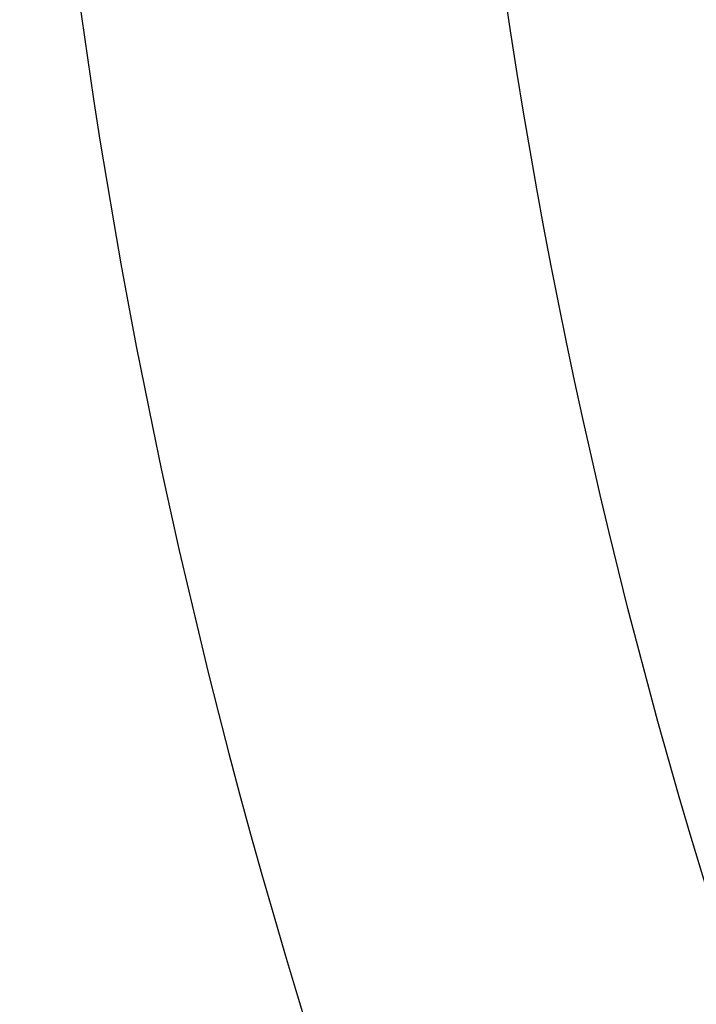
# Model space of a CAD drawing. Header units: millimetres. Extents: x -232 to 229, y -240 to 240.
# Tile 200 of 256: x -212.98 to -211.38, y 211.2 to 213.53. Entities that reach past the tile are written whole.
import ezdxf

# ---------------------------------------------------------------- set-up
doc = ezdxf.new("R2010")
doc.units = ezdxf.units.MM
doc.header["$MEASUREMENT"] = 0
doc.layers.add('Pause bar stool', color=7, linetype='Continuous', true_color=0x8b1c62)

msp = doc.modelspace()

# ---------------------------------------------------------------- linework, layer by layer
at = {"layer": 'Pause bar stool'}
for points, knots in [([(-212.8995462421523, 223.8310918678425, 3.578069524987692), (-212.896333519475, 221.7235997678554, 3.565863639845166), (-211.9416618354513, 217.23967788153, 3.537705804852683), (-208.0094493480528, 212.1406323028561, 3.499112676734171), (-201.4889936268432, 208.5494224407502, 3.463271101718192), (-192.7193479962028, 208.4779994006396, 3.442609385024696), (-185.8758723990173, 213.7019235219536, 3.457045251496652), (-183.2347112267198, 219.6175921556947, 3.485187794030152), (-182.8579036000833, 222.6444674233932, 3.501837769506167), (-182.8861928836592, 224.0765909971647, 3.510192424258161)], [0.1812906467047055, 0.1812906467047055, 0.1812906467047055, 0.1812906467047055, 6.08996386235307, 12.7349013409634, 17.7363077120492, 26.6168570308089, 36.0611535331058, 40.510968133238, 44.52497216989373, 44.52497216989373, 44.52497216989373, 44.52497216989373]), ([(-183.8854763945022, 224.0562847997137, 2.543310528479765), (-183.858800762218, 222.7189535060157, 2.543310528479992), (-184.2099452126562, 219.8925095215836, 2.543310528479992), (-186.6741117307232, 214.3689193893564, 2.543310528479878), (-193.0608851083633, 209.4920773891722, 2.543310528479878), (-201.2465611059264, 209.5604270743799, 2.543310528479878), (-207.3334879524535, 212.9151514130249, 2.543310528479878), (-211.0048108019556, 217.6774139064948, 2.543310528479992), (-211.8967554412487, 221.8647083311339, 2.543310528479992), (-211.9001518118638, 223.8326982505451, 2.543310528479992)], [-44.5249721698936, -44.5249721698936, -44.5249721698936, -44.5249721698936, -40.51096813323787, -36.06115353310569, -26.61685703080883, -17.73630771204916, -12.73490134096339, -6.089963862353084, -0.181290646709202, -0.181290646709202, -0.181290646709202, -0.181290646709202]), ([(-183.8854763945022, 224.0562847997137, 2.543310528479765), (-183.858800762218, 222.7189535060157, 2.543310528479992), (-184.2099452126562, 219.8925095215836, 2.543310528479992), (-186.6741117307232, 214.3689193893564, 2.543310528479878), (-193.0608851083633, 209.4920773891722, 2.543310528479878), (-201.2465611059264, 209.5604270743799, 2.543310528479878), (-207.3334879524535, 212.9151514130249, 2.543310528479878), (-211.0048108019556, 217.6774139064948, 2.543310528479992), (-211.8967554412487, 221.8647083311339, 2.543310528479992), (-211.9001518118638, 223.8326982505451, 2.543310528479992)], [-44.5249721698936, -44.5249721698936, -44.5249721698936, -44.5249721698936, -40.51096813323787, -36.06115353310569, -26.61685703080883, -17.73630771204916, -12.73490134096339, -6.089963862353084, -0.181290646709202, -0.181290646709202, -0.181290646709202, -0.181290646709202]), ([(-212.9825679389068, 215.60933527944, 96.24659288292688), (-212.9793552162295, 213.5018431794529, 96.23438699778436), (-212.0246835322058, 209.0179212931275, 96.20622916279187), (-208.0924710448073, 203.9188757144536, 96.16763603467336), (-201.5720153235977, 200.3276658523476, 96.13179445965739), (-192.8023696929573, 200.2562428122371, 96.11113274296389), (-185.9588940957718, 205.4801669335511, 96.12556860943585), (-183.3177329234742, 211.3958355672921, 96.15371115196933), (-182.9409252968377, 214.4227108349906, 96.17036112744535), (-182.9692145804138, 215.8548344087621, 96.17871578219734)], [0.1812906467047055, 0.1812906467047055, 0.1812906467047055, 0.1812906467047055, 6.08996386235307, 12.7349013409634, 17.7363077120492, 26.6168570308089, 36.0611535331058, 40.510968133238, 44.52497216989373, 44.52497216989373, 44.52497216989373, 44.52497216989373]), ([(-183.9684980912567, 215.8345282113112, 95.21183388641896), (-183.9418224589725, 214.4971969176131, 95.21183388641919), (-184.2929669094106, 211.6707529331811, 95.21183388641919), (-186.7571334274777, 206.1471628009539, 95.21183388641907), (-193.1439068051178, 201.2703208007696, 95.21183388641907), (-201.3295828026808, 201.3386704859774, 95.21183388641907), (-207.416509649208, 204.6933948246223, 95.21183388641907), (-211.0878324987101, 209.4556573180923, 95.21183388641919), (-211.9797771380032, 213.6429517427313, 95.21183388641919), (-211.9831735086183, 215.6109416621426, 95.21183388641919)], [-44.5249721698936, -44.5249721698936, -44.5249721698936, -44.5249721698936, -40.51096813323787, -36.06115353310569, -26.61685703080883, -17.73630771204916, -12.73490134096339, -6.089963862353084, -0.181290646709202, -0.181290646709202, -0.181290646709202, -0.181290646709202]), ([(-183.9684980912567, 215.8345282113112, 95.21183388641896), (-183.9418224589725, 214.4971969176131, 95.21183388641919), (-184.2929669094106, 211.6707529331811, 95.21183388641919), (-186.7571334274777, 206.1471628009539, 95.21183388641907), (-193.1439068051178, 201.2703208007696, 95.21183388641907), (-201.3295828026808, 201.3386704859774, 95.21183388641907), (-207.416509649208, 204.6933948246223, 95.21183388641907), (-211.0878324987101, 209.4556573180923, 95.21183388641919), (-211.9797771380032, 213.6429517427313, 95.21183388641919), (-211.9831735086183, 215.6109416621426, 95.21183388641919)], [-44.5249721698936, -44.5249721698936, -44.5249721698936, -44.5249721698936, -40.51096813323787, -36.06115353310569, -26.61685703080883, -17.73630771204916, -12.73490134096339, -6.089963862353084, -0.181290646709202, -0.181290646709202, -0.181290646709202, -0.181290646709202])]:
    msp.add_open_spline(points, degree=3, knots=knots, dxfattribs=at)

doc.saveas('drawing.dxf')
